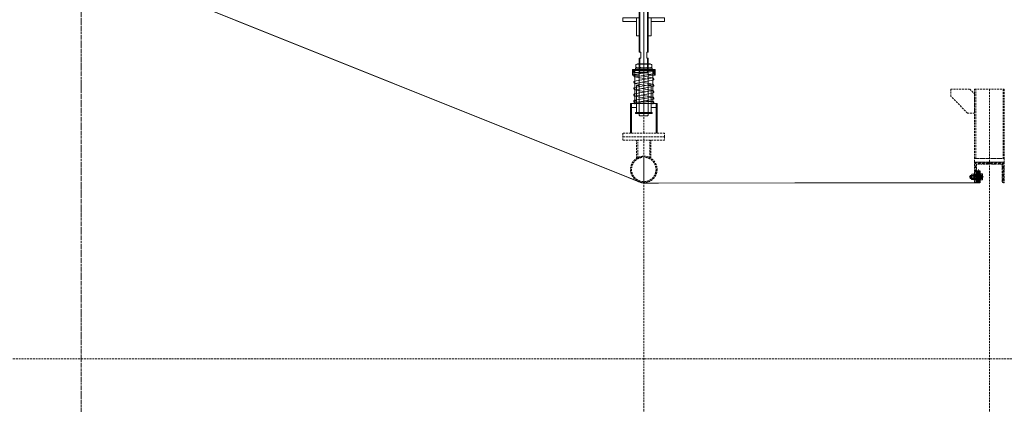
# Model space of a CAD drawing. Header units: millimetres. Extents: x -176817 to 571382, y -58489 to 156123.
# Tile 41 of 256: x -28953 to -25641, y -28099 to -26804. Entities that reach past the tile are written whole.
import ezdxf

# ---------------------------------------------------------------- set-up
doc = ezdxf.new("R2010")
doc.units = ezdxf.units.MM
doc.header["$LTSCALE"] = 0.2
for name, pattern in [('AM_ISO02W050', [7.5, 6, -1.5]), ('AM_ISO02W050x2', [3.75, 3, -0.75]), ('AM_ISO08W050', [18, 12, -1.5, 3, -1.5]), ('AM_ISO08W050x2', [9, 6, -0.75, 1.5, -0.75]), ('DASHDOT', [25.4, 12.7, -6.35, 0, -6.35]), ('HIDDEN', [9.525, 6.35, -3.175])]:
    doc.linetypes.add(name, pattern=pattern)
doc.layers.get('0').update_dxf_attribs({"lineweight": 13})
doc.layers.get('Defpoints').update_dxf_attribs({"lineweight": 13})
for name, color, linetype, lineweight in [('-A Siatka', 30, 'Continuous', 35), ('-AAA Podkład', 252, 'Continuous', 13), ('-AAA Widok', 2, 'Continuous', 30), ('-AAA Wymiar', 1, 'Continuous', 18), ('AM_0N', 7, 'Continuous', 13), ('AM_3N', 6, 'AM_ISO02W050', 13), ('AM_4N', 3, 'Continuous', 13), ('AM_7N', 4, 'AM_ISO08W050', 13), ('AM_8', 1, 'Continuous', 13)]:
    doc.layers.add(name, color=color, linetype=linetype, lineweight=lineweight)
doc.styles.get("Standard").update_dxf_attribs({"font": 'arial.ttf'})
doc.styles.add('WYMIARY', font='ROMANS.shx', dxfattribs={"width": 0.75, "oblique": 15})
doc.dimstyles.new('1 do 100', dxfattribs={"dimscale": 100, "dimtxt": 2, "dimasz": 2.5, "dimexe": 1.25, "dimexo": 0.625, "dimtad": 1, "dimdec": 0, "dimtxsty": 'WYMIARY', "dimcen": 2.5, "dimclrd": 256, "dimclre": 256, "dimclrt": 2, "dimadec": 0, "dimazin": 0, "dimtfac": 1, "dimtdec": 0, "dimtmove": 0, "dimatfit": 3, "dimfxl": 1.25, "dimlwd": -1, "dimlwe": -1, "dimarcsym": 0})
doc.dimstyles.new('STANDARD-100', dxfattribs={"dimscale": 100, "dimtxt": 2, "dimasz": 2, "dimexe": 0, "dimexo": 0, "dimgap": 0.6, "dimtad": 1, "dimdec": 0, "dimzin": 12, "dimdsep": 46, "dimtxsty": 'Standard', "dimcen": 1, "dimclrd": 256, "dimclre": 256, "dimclrt": 2, "dimadec": 0, "dimazin": 0, "dimtfac": 1, "dimtdec": 0, "dimtmove": 0, "dimatfit": 3, "dimfxl": 0, "dimtolj": 1, "dimtzin": 0, "dimarcsym": 0})

# ---------------------------------------------------------------- blocks, each defined once
blk = doc.blocks.new('*D9')
at = {"layer": '-AAA Wymiar', "transparency": 16777216}
for p, q in [((-19745.8, -45733.6), (-19745.8, 19037.7)), ((-28477.9, 18912.7), (-19995.8, 18912.7)), ((-28727.9, 18850.2), (-28727.9, 18787.7))]:
    blk.add_line(p, q, dxfattribs=at)
for points in [[(-28477.9, 18954.4), (-28477.9, 18871), (-28727.9, 18912.7)], [(-19995.8, 18954.4), (-19995.8, 18871), (-19745.8, 18912.7)]]:
    blk.add_solid(points, dxfattribs=at)
at = {"layer": 'Defpoints', "color": 0, "transparency": 16777216}
for p in [(-28727.9, 18912.7), (-19745.8, 18912.7), (-19745.8, -45796.1)]:
    blk.add_point(p, dxfattribs=at)
at = {"layer": '-AAA Wymiar', "color": 2, "transparency": 16777216, "insert": (-24236.9, 19075.2), "char_height": 200, "attachment_point": 5, "style": 'WYMIARY'}
blk.add_mtext('8982', dxfattribs=at)
blk = doc.blocks.new('*D879')
at = {"layer": '-AAA Podkład', "linetype": 'HIDDEN', "lineweight": -2, "ltscale": 5, "transparency": 16777216}
for p, q in [((29404.4, -44949.4), (29404.4, -46507.2)), ((30205.5, -44946.9), (30205.5, -46507.2)), ((30005.5, -46507.2), (29604.4, -46507.2))]:
    blk.add_line(p, q, dxfattribs=at)
at = {"layer": '-AAA Podkład', "linetype": 'HIDDEN', "ltscale": 5, "transparency": 16777216}
for points in [[(29604.4, -46473.9), (29604.4, -46540.5), (29404.4, -46507.2)], [(30005.5, -46473.9), (30005.5, -46540.5), (30205.5, -46507.2)]]:
    blk.add_solid(points, dxfattribs=at)
at = {"layer": 'Defpoints', "color": 0, "linetype": 'HIDDEN', "ltscale": 5, "transparency": 16777216}
for p in [(29404.4, -44949.4, 0), (30205.5, -44946.9, 0), (29404.4, -46507.2)]:
    blk.add_point(p, dxfattribs=at)
at = {"layer": '-AAA Podkład', "color": 2, "linetype": 'HIDDEN', "ltscale": 5, "transparency": 16777216, "insert": (29805, -46345.1), "char_height": 200, "attachment_point": 5}
blk.add_mtext('\\A1;801', dxfattribs=at)
blk = doc.blocks.new('*D880')
at = {"layer": '-AAA Podkład', "linetype": 'HIDDEN', "lineweight": -2, "ltscale": 5, "transparency": 16777216}
for p, q in [((28242, -44958.9), (28242, -46507.2)), ((29404.4, -44949.4), (29404.4, -46507.2)), ((29204.4, -46507.2), (28442, -46507.2))]:
    blk.add_line(p, q, dxfattribs=at)
at = {"layer": '-AAA Podkład', "linetype": 'HIDDEN', "ltscale": 5, "transparency": 16777216}
for points in [[(28442, -46473.9), (28442, -46540.5), (28242, -46507.2)], [(29204.4, -46473.9), (29204.4, -46540.5), (29404.4, -46507.2)]]:
    blk.add_solid(points, dxfattribs=at)
at = {"layer": 'Defpoints', "color": 0, "linetype": 'HIDDEN', "ltscale": 5, "transparency": 16777216}
for p in [(28242, -44958.9, 0), (29404.4, -44949.4, 0), (28242, -46507.2)]:
    blk.add_point(p, dxfattribs=at)
at = {"layer": '-AAA Podkład', "color": 2, "linetype": 'HIDDEN', "ltscale": 5, "transparency": 16777216, "insert": (28823.2, -46345.1), "char_height": 200, "attachment_point": 5}
blk.add_mtext('\\A1;1162', dxfattribs=at)
blk = doc.blocks.new('*D881')
at = {"layer": '-AAA Podkład', "linetype": 'HIDDEN', "lineweight": -2, "ltscale": 5, "transparency": 16777216}
for p, q in [((25450, -43854), (25450, -46507.2)), ((28242, -44958.9), (28242, -46507.2)), ((28042, -46507.2), (25650, -46507.2))]:
    blk.add_line(p, q, dxfattribs=at)
at = {"layer": '-AAA Podkład', "linetype": 'HIDDEN', "ltscale": 5, "transparency": 16777216}
for points in [[(25650, -46473.9), (25650, -46540.5), (25450, -46507.2)], [(28042, -46473.9), (28042, -46540.5), (28242, -46507.2)]]:
    blk.add_solid(points, dxfattribs=at)
at = {"layer": 'Defpoints', "color": 0, "linetype": 'HIDDEN', "ltscale": 5, "transparency": 16777216}
for p in [(25450, -43854), (28242, -44958.9, 0), (25450, -46507.2)]:
    blk.add_point(p, dxfattribs=at)
at = {"layer": '-AAA Podkład', "color": 2, "linetype": 'HIDDEN', "ltscale": 5, "transparency": 16777216, "insert": (26846, -46345.1), "char_height": 200, "attachment_point": 5}
blk.add_mtext('\\A1;2792', dxfattribs=at)
blk = doc.blocks.new('*U1083')
at = {"layer": 'AM_0N'}
for p, q in [((-28, 230.6), (28, 230.6)), ((-28, 226.6), (-28, 230.6)), ((28, 226.6), (-28, 226.6)), ((28, 230.6), (28, 226.6))]:
    blk.add_line(p, q, dxfattribs=at)
at = {"layer": 'AM_7N', "linetype": 'AM_ISO08W050x2'}
blk.add_line((0, 233.6), (0, 223.6), dxfattribs=at)
blk = doc.blocks.new('*U1084')
at = {"layer": 'AM_0N'}
for p, q in [((33.8, 222.6), (-33, 222.6)), ((29.3, 219.8), (-30.7, 209)), ((-30.7, 201.1), (7.4, 194.3)), ((-2.7, 214.1), (-30.3, 215.9)), ((-29.7, 215.9), (30.3, 219.9)), ((-29.3, 201.1), (30.7, 211.9)), ((30.7, 198.2), (-7.4, 205.1)), ((30, 219.9), (30.3, 219.9)), ((29.3, 198.2), (-30.7, 187.4)), ((-30.7, 179.5), (7.4, 172.7)), ((29.3, 176.6), (-30.7, 165.8)), ((-29.3, 179.5), (30.7, 190.3)), ((-29.3, 157.9), (30.7, 168.7)), ((30.7, 176.6), (-7.4, 183.5)), ((-30.7, 157.9), (7.4, 151.1)), ((29.3, 155), (-30.7, 144.2)), ((-30.7, 136.3), (7.4, 129.5)), ((29.3, 133.4), (-30.7, 122.6)), ((-29.3, 136.3), (30.7, 147.1)), ((30.7, 155), (-7.4, 161.9)), ((30.7, 133.4), (-7.4, 140.3)), ((-33.8, 112), (33, 112)), ((29.7, 118.7), (-30.3, 114.7)), ((-30, 114.7), (-30.3, 114.7)), ((-29.3, 114.7), (30.7, 125.5)), ((2.7, 120.5), (30.3, 118.7))]:
    blk.add_line(p, q, dxfattribs=at)
for centre, start, end in [((-30, 219.9), 138.0181, 273.8226), ((-30, 205.1), 100.2034, 280.2034), ((30, 215.9), 280.2034, 100.2034), ((30, 223.9), 273.8226, 340.5288), ((-30, 183.5), 100.2034, 280.2034), ((-30, 161.9), 100.2034, 280.2034), ((30, 194.3), 280.2034, 100.2034), ((30, 172.7), 280.2034, 100.2034), ((-30, 140.3), 100.2034, 280.2034), ((30, 151.1), 280.2034, 100.2034), ((30, 129.5), 280.2034, 100.2034), ((-30, 118.7), 100.2034, 280.2034), ((-30, 110.7), 93.8226, 160.5288), ((30, 114.7), 318.0181, 93.8226)]:
    blk.add_arc(centre, 4, start, end, dxfattribs=at)
at = {"layer": 'AM_7N', "linetype": 'AM_ISO08W050x2'}
for p, q in [((-30, 109), (-30, 225.6)), ((0, 109), (0, 225.6)), ((30, 109), (30, 225.6))]:
    blk.add_line(p, q, dxfattribs=at)
blk = doc.blocks.new('*U1085')
at = {"layer": 'AM_0N'}
for p, q in [((-28, 82), (28, 82)), ((-28, 78), (-28, 82)), ((28, 78), (-28, 78)), ((28, 82), (28, 78))]:
    blk.add_line(p, q, dxfattribs=at)
at = {"layer": 'AM_7N', "linetype": 'AM_ISO08W050x2'}
blk.add_line((0, 85), (0, 75), dxfattribs=at)
blk = doc.blocks.new('*U1086')
at = {"layer": 'AM_0N'}
for p, q in [((-26.6, 242.6), (-21.4, 245.6)), ((-26.6, 242.6), (-26.6, 233.6)), ((-26.6, 233.6), (-21.4, 230.6)), ((21.3, 245.6), (-21.4, 245.6)), ((-13.3, 242.6), (-13.3, 233.6)), ((13.3, 242.6), (13.3, 233.6)), ((26.6, 242.6), (21.3, 245.6)), ((26.6, 233.6), (21.3, 230.6)), ((26.6, 242.6), (26.6, 233.6)), ((21.3, 230.6), (-21.4, 230.6))]:
    blk.add_line(p, q, dxfattribs=at)
for centre, radius, start, end in [((-19.9, 232.9), 11.7, 55.5615, 115.5615), ((-19.9, 243.3), 11.7, 244.4385, 304.4385), ((0, 200.7), 43.9, 72.383, 107.617), ((0, 275.4), 43.9, 252.383, 287.617), ((19.9, 232.9), 11.7, 64.4385, 124.4385), ((19.9, 243.3), 11.7, 235.5615, 295.5615)]:
    blk.add_arc(centre, radius, start, end, dxfattribs=at)
at = {"layer": 'AM_7N', "linetype": 'AM_ISO08W050x2'}
blk.add_line((0, 248.6), (0, 227.6), dxfattribs=at)
blk = doc.blocks.new('A$C09B41FFC')
at = {"layer": '-AAA Podkład', "color": 7}
for p, q in [((-13, 500), (-13, 284.6)), ((0, 500), (0, 70)), ((13, 500), (13, 284.6)), ((-13, 264.6), (-13, 214.6)), ((13, 264.6), (13, 214.6)), ((-16, 222.6), (-16, 226.6)), ((-15, 222.6), (15, 222.6)), ((-15, 214.6), (15, 214.6)), ((16, 222.6), (16, 226.6)), ((-16.2, 172.6), (-15, 172.6)), ((-15.2, 171.6), (-15, 171.6)), ((15, 172.6), (16.2, 172.6)), ((15, 171.6), (15.2, 171.6)), ((-16.2, 82), (-15, 82)), ((-16.2, 82), (-15, 82)), ((-15.2, 83), (-15, 83)), ((16.2, 82, 0), (15, 82, 0)), ((21.2, 82), (20, 82))]:
    blk.add_line(p, q, dxfattribs=at)
for points in [[(15, 284.6), (15, 498), (13, 500), (-13, 500), (-15, 498), (-15, 284.6)], [(-15, 264.6), (-10.5, 264.6), (-10.5, 284.6), (-15, 284.6)], [(15, 264.6), (10.5, 264.6), (10.5, 284.6), (15, 284.6)], [(-15, 264.6), (-15, 72), (-13, 70), (13, 70), (15, 72), (15, 264.6)], [(-15, 226.6), (-38.1, 226.6), (-38.1, 222.6), (-15, 222.6)], [(-15, 222.6), (-38.1, 222.6), (-38.1, 207.6), (-15, 207.6)], [(15, 226.6), (38.1, 226.6), (38.1, 222.6), (15, 222.6)], [(15, 222.6), (38.1, 222.6), (38.1, 207.6), (15, 207.6)], [(-25, 112), (-41.2, 112), (-41.2, 98), (-25, 98)], [(25, 98), (41.3, 98), (41.3, 112), (25, 112)]]:
    blk.add_lwpolyline(points, dxfattribs=at)
at = {"layer": '-AAA Podkład', "color": 7, "elevation": 0}
for points in [[(-25, 400), (-70, 400), (-70, 388), (-25, 388)], [(25, 388), (70, 388), (70, 400), (25, 400)], [(-44.4, 12), (-44.4, 112), (-41.2, 112), (-41.2, 12)], [(44.5, 12), (44.5, 112), (41.3, 112), (41.3, 12)]]:
    blk.add_lwpolyline(points, dxfattribs=at)
for points in [[(-25, 340), (-25, 400), (-14.2, 400), (-13.2, 399), (-13.2, 341), (-14.2, 340)], [(25, 340), (25, 400), (14.2, 400), (13.2, 399), (13.2, 341), (14.2, 340)]]:
    blk.add_lwpolyline(points, close=True, dxfattribs=at)
at = {"layer": '-AAA Podkład', "color": 7}
for points in [[(-38.1, 207.6), (-35.2, 207.6), (-35.2, 222.6), (-38.1, 222.6)], [(38.1, 207.6), (35.2, 207.6), (35.2, 222.6), (38.1, 222.6)], [(-25, 172.6), (-25, 82), (-16.2, 82), (-15.2, 83), (-15.2, 171.6), (-16.2, 172.6)], [(25, 172.6), (25, 82), (16.2, 82), (15.2, 83), (15.2, 171.6), (16.2, 172.6)]]:
    blk.add_lwpolyline(points, close=True, dxfattribs=at)
blk.add_circle((-30, 118.7), 4, dxfattribs=at)
for points in [[(-25, 112), (-25, 113), (-26, 112)], [(25, 112), (25, 113), (26, 112)]]:
    blk.add_solid(points, dxfattribs=at)
for name in ['*U1083', '*U1086', '*U1084', '*U1085']:
    blk.add_blockref(name, (0, 0), dxfattribs=at)
blk = doc.blocks.new('*U1058')
at = {"layer": 'AM_0N'}
for p, q in [((5.7, -1), (-5.6, -1)), ((-5.6, -1), (-5.6, -1.6)), ((5.7, -1.6), (-5.6, -1.6)), ((-5.6, -1.6), (-2.4, -4.9)), ((-3, -6.3), (-2.4, -5.7)), ((3, -6.3), (-3, -6.3)), ((-3, -20.4), (-3, -6.3)), ((3, -20.4), (-3, -20.4)), ((-2.4, -21), (-3, -20.4)), ((2.4, -4.9), (-2.4, -4.9)), ((-2.4, -5.7), (-2.4, -4.9)), ((-2.4, -21), (2.4, -21)), ((5.7, -1.6), (2.4, -4.9)), ((2.4, -5.7), (2.4, -4.9)), ((3, -6.3), (2.4, -5.7)), ((2.4, -21), (3, -20.4)), ((3, -20.4), (3, -6.3)), ((5.7, -1.6), (5.7, -1))]:
    blk.add_line(p, q, dxfattribs=at)
at = {"layer": 'AM_3N', "linetype": 'AM_ISO02W050x2'}
for p, q in [((-3.4, -1), (0, -5.4)), ((-0.7, -4.4), (-0.7, -1)), ((0.7, -4.4), (-0.7, -4.4)), ((3.4, -1), (0, -5.4)), ((0.7, -4.4), (0.7, -1))]:
    blk.add_line(p, q, dxfattribs=at)
at = {"layer": 'AM_4N'}
for p, q in [((-2.4, -5.7), (-2.4, -6.3)), ((-2.4, -6.3), (-2.4, -21)), ((2.4, -5.7), (2.4, -6.3)), ((2.4, -6.3), (2.4, -21))]:
    blk.add_line(p, q, dxfattribs=at)
at = {"layer": 'AM_7N', "linetype": 'AM_ISO08W050x2'}
blk.add_line((0, 2), (0, -24), dxfattribs=at)
blk = doc.blocks.new('*U1059')
at = {"layer": 'AM_0N'}
for p, q in [((6, -12), (-6, -12)), ((-6, -12), (-6, -13.6)), ((-6, -13.6), (6, -13.6)), ((6, -13.6), (6, -12))]:
    blk.add_line(p, q, dxfattribs=at)
at = {"layer": 'AM_7N', "linetype": 'AM_ISO08W050x2'}
blk.add_line((0, -16.6), (0, -9), dxfattribs=at)
blk = doc.blocks.new('*U1060')
at = {"layer": 'AM_0N'}
for p, q in [((-5.8, -14.4), (-4.4, -13.6)), ((-5.8, -14.4), (-5.8, -18)), ((-5.8, -18), (-4.4, -18.8)), ((4.5, -13.6), (-4.4, -13.6)), ((4.5, -18.8), (-4.4, -18.8)), ((-2.9, -14.4), (-2.9, -18)), ((2.9, -14.4), (2.9, -18)), ((5.8, -14.4), (4.5, -13.6)), ((5.8, -18), (4.5, -18.8)), ((5.8, -14.4), (5.8, -18))]:
    blk.add_line(p, q, dxfattribs=at)
for centre, radius, start, end in [((-4.3, -16.5), 2.55, 55.5615, 115.5615), ((-4.3, -15.9), 2.55, 244.4385, 304.4385), ((0, -23.5), 9.54, 72.383, 107.617), ((0, -8.9), 9.54, 252.383, 287.617), ((4.3, -16.5), 2.55, 64.4385, 124.4385), ((4.3, -15.9), 2.55, 235.5615, 295.5615)]:
    blk.add_arc(centre, radius, start, end, dxfattribs=at)
at = {"layer": 'AM_7N', "linetype": 'AM_ISO08W050x2'}
blk.add_line((0, -10.6), (0, -21.8), dxfattribs=at)
blk = doc.blocks.new('okucie')
at = {"layer": 'AM_8'}
h = blk.add_hatch(dxfattribs=at)
h.set_pattern_fill('ANSI31', color=256, scale=0.5, style=0)
h.set_pattern_definition([(45, (-21727.3335, 85443.8012), (-1.122532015, 1.122532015), [])])
h.paths.add_polyline_path([(-3.5, -5), (-3.5, -3.8), (-6.3, -1), (-20, -1), (-20, -5)])
h.paths.add_polyline_path([(20, -5), (20, -1), (6.3, -1), (3.5, -3.8), (3.5, -5)])
h = blk.add_hatch(dxfattribs=at)
h.set_pattern_fill('ANSI31', color=256, scale=0.5, angle=90, style=0)
h.set_pattern_definition([(135, (-21776.6445, 85446.8), (-1.122532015, -1.122532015), [])])
h.paths.add_polyline_path([(-3.5, -8), (-20, -8), (-20, -12), (-3.5, -12)])
h.paths.add_polyline_path([(20, -8), (3.5, -8), (3.5, -12), (6, -12), (20, -12)])
at = {"layer": '-AAA Widok'}
for p, q in [((-3.5, -3.8, 0), (3.5, -3.8, 0)), ((-3.5, -12, 0), (-3.5, -8)), ((3.5, -12, 0), (3.5, -8))]:
    blk.add_line(p, q, dxfattribs=at)
for points in [[(-20, -5), (20, -5), (20, -1), (-20, -1)], [(-20, -12), (20, -12), (20, -8), (-20, -8)]]:
    blk.add_lwpolyline(points, close=True, dxfattribs=at)
at = {"layer": '-AAA Widok', "elevation": 0}
blk.add_lwpolyline([(-20, -5), (20, -5), (20, -1), (-20, -1)], close=True, dxfattribs=at)
for points in [[(-6.3, -1), (-3.5, -3.8), (-3.5, -5)], [(6.3, -1), (3.5, -3.8), (3.5, -5)]]:
    blk.add_lwpolyline(points, dxfattribs=at)
at = {"layer": '-AAA Wymiar'}
for p, q in [((-20, -8), (-20, -5)), ((20, -8), (20, -5))]:
    blk.add_line(p, q, dxfattribs=at)
at = {"layer": 'AM_0N'}
for name in ['*U1058', '*U1059', '*U1060']:
    blk.add_blockref(name, (0, 0), dxfattribs=at)
blk = doc.blocks.new('*U1065')
at = {"layer": 'AM_0N'}
for p, q in [((-33, 4.1), (-32.1, 5)), ((-33, 4.1), (-33, -4.1)), ((-2.5, 5), (-32.1, 5)), ((-32.1, 5), (-32.1, -5)), ((-2.5, 5), (-2.5, -5)), ((-2.5, 5), (-1.6, 4.6)), ((2, 4.6), (-1.6, 4.6)), ((2, 4.6), (2, 7.7)), ((2.6, 7.7), (2, 7.7)), ((2, -4.6), (2, 4.6)), ((7.6, 9.8), (2.6, 9.8)), ((2.6, 9.8), (2.6, 7.7)), ((2.6, 7.7), (2.6, -7.7)), ((7.6, 4.9), (2.6, 4.9)), ((7.6, 9.8), (8.4, 8.5)), ((8.4, -8.5), (8.4, 8.5)), ((-32.1, -5), (-33, -4.1)), ((-2.5, -5), (-32.1, -5)), ((-2.5, -5), (-1.6, -4.6)), ((2, -4.6), (-1.6, -4.6)), ((2, -7.7), (2, -4.6)), ((2.6, -7.7), (2, -7.7)), ((7.6, -4.9), (2.6, -4.9)), ((2.6, -7.7), (2.6, -9.8)), ((7.6, -9.8), (2.6, -9.8)), ((7.6, -9.8), (8.4, -8.5))]:
    blk.add_line(p, q, dxfattribs=at)
for centre, radius, start, end in [((4.1, 7.4), 4.34, 325.5531, 25.5531), ((-7.8, 0), 16.2, 342.3875, 17.6125), ((4.1, -7.4), 4.34, 334.4469, 34.4469)]:
    blk.add_arc(centre, radius, start, end, dxfattribs=at)
at = {"layer": 'AM_4N'}
for p, q in [((-2.5, 4.1), (-33, 4.1)), ((-2.5, 4.1), (-1.6, 4.6)), ((-2.5, -4.1), (-33, -4.1)), ((-2.5, -4.1), (-1.6, -4.6))]:
    blk.add_line(p, q, dxfattribs=at)
at = {"layer": 'AM_7N', "linetype": 'AM_ISO08W050x2'}
blk.add_line((11.4, 0), (-36, 0), dxfattribs=at)
blk = doc.blocks.new('*U1066')
at = {"layer": 'AM_0N'}
for p, q in [((-20, 10), (-20, -10)), ((-18, 10), (-20, 10)), ((-18, -10), (-18, 10)), ((-20, -10), (-18, -10))]:
    blk.add_line(p, q, dxfattribs=at)
at = {"layer": 'AM_7N', "linetype": 'AM_ISO08W050x2'}
blk.add_line((-15, 0), (-23, 0), dxfattribs=at)
blk = doc.blocks.new('*U1067')
at = {"layer": 'AM_0N'}
for p, q in [((-27.3, 9.2), (-28.4, 7.3)), ((-28.4, -7.3), (-28.4, 7.3)), ((-21.1, 9.2), (-27.3, 9.2)), ((-21.1, 4.6), (-27.3, 4.6)), ((-21.1, 9.2), (-20, 7.3)), ((-20, -7.3), (-20, 7.3)), ((-27.3, -9.2), (-28.4, -7.3)), ((-21.1, -4.6), (-27.3, -4.6)), ((-21.1, -9.2), (-27.3, -9.2)), ((-21.1, -9.2), (-20, -7.3))]:
    blk.add_line(p, q, dxfattribs=at)
for centre, radius, start, end in [((-23.9, 6.9), 4.08, 154.4385, 214.4385), ((-12.7, 0), 15.3, 162.383, 197.617), ((-24.5, 6.9), 4.08, 325.5615, 25.5615), ((-35.7, 0), 15.3, 342.383, 17.617), ((-23.9, -6.9), 4.08, 145.5615, 205.5615), ((-24.5, -6.9), 4.08, 334.4385, 34.4385)]:
    blk.add_arc(centre, radius, start, end, dxfattribs=at)
at = {"layer": 'AM_7N', "linetype": 'AM_ISO08W050x2'}
blk.add_line((-17, 0), (-31.4, 0), dxfattribs=at)
blk = doc.blocks.new('*U1068')
at = {"layer": 'AM_0N'}
for p, q in [((0, 10), (0, -10)), ((2, 10), (0, 10)), ((2, -10), (2, 10)), ((0, -10), (2, -10))]:
    blk.add_line(p, q, dxfattribs=at)
at = {"layer": 'AM_7N', "linetype": 'AM_ISO08W050x2'}
blk.add_line((5, 0), (-3, 0), dxfattribs=at)
blk = doc.blocks.new('Okucie+śruba')
at = {"layer": '-AAA Widok', "color": 42, "xscale": -1, "rotation": 90}
blk.add_blockref('okucie', (-12, 0), dxfattribs=at)
at = {"layer": 'AM_0N', "color": 42}
for name in ['*U1065', '*U1067', '*U1066', '*U1068']:
    blk.add_blockref(name, (0, 0), dxfattribs=at)
blk = doc.blocks.new('Profil rev.B')
at = {"layer": '-A Siatka', "linetype": 'HIDDEN', "const_width": 3, "elevation": 0}
blk.add_lwpolyline([(24789.1, 1112.9), (24789.1, 1062.9), (27533.8, -36.5, 0.095882), (27543.4, -38.4), (28668.6, -37.5), (28668.6, 9.2)], format="xyb", dxfattribs=at)
at = {"layer": '-AAA Wymiar'}
blk.add_blockref('Okucie+śruba', (28674.1, -17.5, 0), dxfattribs=at)
blk = doc.blocks.new('Podkład rev.B')
at = {"layer": '-AAA Podkład', "linetype": 'HIDDEN', "ltscale": 5}
h = blk.add_hatch(dxfattribs=at)
h.set_pattern_fill('ANSI32', color=256)
h.set_pattern_definition([(45, (-21955.316, -49512.537), (-6.7351921, 6.7351921), []), (45, (-21950.826, -49512.537), (-6.7351921, 6.7351921), [])])
h.paths.add_polyline_path([(29354.4, -44966.4), (29404.4, -44966.4), (29404.4, -44968.3, -0.414214), (29399.4, -44973.4), (29361.4, -44973.4), (29361.4, -45031.3, -0.414214), (29356.4, -45036.4), (29354.4, -45036.4)])
h.paths.add_polyline_path([(29404.4, -44968.3), (29404.4, -44966.4), (29454.4, -44966.4), (29454.4, -45036.4), (29452.5, -45036.4, -0.414214), (29447.4, -45031.3), (29447.4, -44973.4), (29409.5, -44973.4, -0.414214)])
for p, q in [((26350, 2544.3, 0), (26350, -48454.9, 0)), ((28242, -44869.2, 0), (28242, -44493.2, 0)), ((29404.4, -44721.4, 0), (29404.4, -44954.4, 0)), ((28217.8, -44954.2, 0), (28217.8, -44893.2, 0)), ((28221.8, -44951.9, 0), (28221.8, -44893.2, 0)), ((28242, -45036, 0), (28242, -44881.2, 0)), ((28262.1, -44951.9, 0), (28262.1, -44893.2, 0)), ((28266.1, -44954.2, 0), (28266.1, -44893.2, 0))]:
    blk.add_line(p, q, dxfattribs=at)
at = {"layer": '-AAA Podkład', "linetype": 'HIDDEN', "ltscale": 5, "elevation": 0}
for points in [[(36922.7, -38239.2), (-1301.7, -38239.2), (-1301.7, -45629.3), (36922.7, -45629.3)], [(29354.4, -44801.4), (29330.4, -44801.4), (29274.4, -44745.4), (29274.4, -44721.4), (29338.4, -44721.4), (29354.4, -44737.4)], [(29454.4, -44954.4), (29354.4, -44954.4), (29354.4, -44721.4), (29454.4, -44721.4)], [(28312, -44869.2), (28172, -44869.2), (28172, -44881.2), (28312, -44881.2)], [(28312, -44893.2), (28172, -44893.2), (28172, -44881.2), (28312, -44881.2)], [(29454.4, -44966.4), (29354.4, -44966.4), (29354.4, -44954.4), (29454.4, -44954.4)]]:
    blk.add_lwpolyline(points, close=True, dxfattribs=at)
for points in [[(29358.4, -44954.4), (29358.4, -44721.4)], [(29450.4, -44721.4), (29450.4, -44954.4)]]:
    blk.add_lwpolyline(points, dxfattribs=at)
for points in [[(29354.4, -44966.4), (29404.4, -44966.4), (29404.4, -44968.3, -0.414214), (29399.4, -44973.4), (29361.4, -44973.4), (29361.4, -45031.3, -0.414214), (29356.4, -45036.4), (29354.4, -45036.4)], [(29404.4, -44968.3), (29404.4, -44966.4), (29454.4, -44966.4), (29454.4, -45036.4), (29452.5, -45036.4, -0.414214), (29447.4, -45031.3), (29447.4, -44973.4), (29409.5, -44973.4, -0.414214)]]:
    blk.add_lwpolyline(points, format="xyb", close=True, dxfattribs=at)
at = {"layer": '-AAA Podkład', "linetype": 'HIDDEN', "ltscale": 5}
for radius in [44.5, 41.2]:
    blk.add_circle((28242, -44991.5, 0), radius, dxfattribs=at)
blk.add_blockref('A$C09B41FFC', (28242, -44881.2, 0), dxfattribs=at)
for base, p1, p2, picture, middle in [((25450, -46507.2, 0), (28242, -44958.9, 0), (25450, -43854, 0), '*D881', (26846, -46345.1, 0)), ((28242, -46507.2, 0), (29404.4, -44949.4, 0), (28242, -44958.9, 0), '*D880', (28823.2, -46345.1, 0))]:
    dim = blk.add_linear_dim(base=base, p1=p1, p2=p2, dimstyle='STANDARD-100', dxfattribs=at)
    dim.commit()
    dim.dimension.update_dxf_attribs({"geometry": picture, "text_midpoint": middle})
dim = blk.add_linear_dim(base=(29404.4, -46507.2, 0), p1=(30205.5, -44946.9, 0), p2=(29404.4, -44949.4, 0), dimstyle='STANDARD-100', dxfattribs=at)
dim.commit()
dim.dimension.update_dxf_attribs({"geometry": '*D879', "text_midpoint": (29805, -46507.2, 0), "dimtype": 128})

msp = doc.modelspace()

# ---------------------------------------------------------------- linework, layer by layer
at = {"color": 252, "linetype": 'DASHDOT', "ltscale": 3}
msp.add_line((-28745.7819, 19253.2914), (-28745.7819, -30771.4395), dxfattribs=at)

# ---------------------------------------------------------------- block references
at = {"layer": '-AAA Widok'}
msp.add_blockref('Profil rev.B', (-54397.4159, -27315.3924, 0), dxfattribs=at)
at = {"layer": '-AAA Wymiar'}
msp.add_blockref('Podkład rev.B', (-55095.7819, 17683.4632, 0), dxfattribs=at)

# ---------------------------------------------------------------- dimensions: what is measured, and where the dimension line sits
dim = msp.add_linear_dim(base=(-19745.7819, 18912.6998), p1=(-28727.9305, 18912.6998), p2=(-19745.7819, -45796.0606), dimstyle='1 do 100', override={"dimtmove": 1}, dxfattribs=at)
dim.commit()
dim.dimension.update_dxf_attribs({"geometry": '*D9', "text_midpoint": (-24236.8562, 19075.1998)})

doc.saveas('drawing.dxf')
